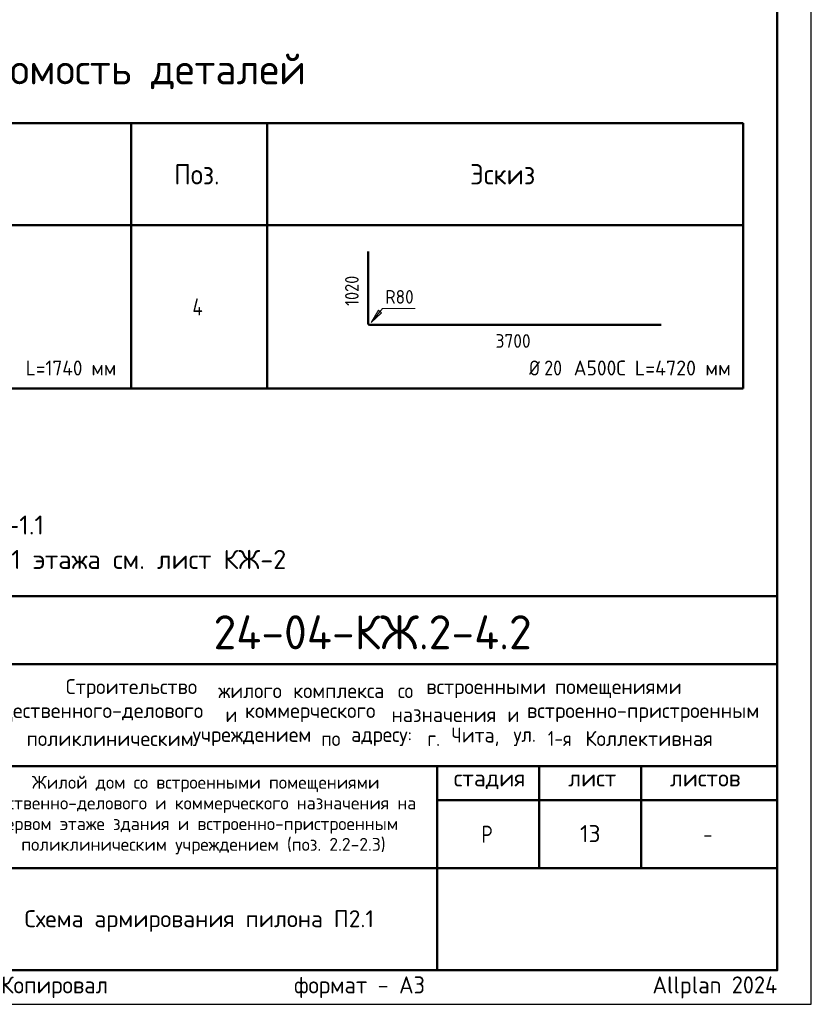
# Model space of a CAD drawing. Header units: millimetres. Extents: x 0 to 50400, y 0 to 35652.
# Tile 7 of 10: x 36432 to 50400, y 0 to 17371. Entities that reach past the tile are written whole.
import ezdxf

# ---------------------------------------------------------------- set-up
doc = ezdxf.new("R2010")
doc.units = ezdxf.units.MM
for name, color, linetype, lineweight in [('Standard', 7, 'Continuous', 25), ('ДОП Верх по Х', 7, 'Continuous', 25), ('Надписи', 7, 'Continuous', 25)]:
    doc.layers.add(name, color=color, linetype=linetype, lineweight=lineweight)
doc.styles.add('ISOCPEUR', font='txt')

msp = doc.modelspace()

# ---------------------------------------------------------------- hatches: boundary and pattern name
at = {"layer": 'Standard', "linetype": 'Continuous', "lineweight": 13, "transparency": 33554687}
msp.add_hatch(color=7, dxfattribs=at).paths.add_polyline_path([(42762, 12244), (42631, 12026), (42818, 12199)])

# ---------------------------------------------------------------- linework, layer by layer
at = {"layer": 'Standard', "color": 7, "linetype": 'Continuous', "lineweight": 50, "transparency": 33554687}
for p, q in [((27600, 15544), (38400, 15544)), ((38400, 15544), (49200, 15544)), ((38400, 10864), (38400, 15544)), ((38400, 10864), (38400, 15544)), ((40800, 10864), (40800, 15544)), ((49200, 10864), (49200, 15544)), ((38400, 13744), (27600, 13744)), ((49200, 13744), (38400, 13744)), ((27600, 10864), (38400, 10864)), ((38400, 10864), (49200, 10864)), ((27600, 7200), (49800, 7200)), ((35400, 6000), (49800, 6000)), ((35400, 4200), (49800, 4200)), ((43800, 2400), (43800, 4200)), ((45600, 2400), (45600, 4200)), ((47400, 2400), (47400, 4200)), ((43800, 3600), (49800, 3600)), ((35400, 2400), (49800, 2400)), ((43800, 600), (43800, 2400)), ((43800, 600), (43800, 2400))]:
    msp.add_line(p, q, dxfattribs=at)
at = {"layer": 'Standard', "color": 7, "linetype": 'Continuous', "lineweight": 13, "transparency": 33554687}
for p, q in [((42762, 12244), (42631, 12026)), ((42631, 12026), (42818, 12199)), ((42818, 12199), (42762, 12244)), ((42790, 12221), (42801, 12235)), ((42631, 12026), (42631, 12026)), ((42631, 12026), (42631, 12026)), ((42631, 12026), (42631, 12026))]:
    msp.add_line(p, q, dxfattribs=at)
at = {"layer": 'Standard', "color": 7, "linetype": 'Continuous', "lineweight": 25, "transparency": 33554687}
for p, q in [((49800, 600), (49800, 7200)), ((27600, 600), (49800, 600)), ((27600, 600), (49800, 600)), ((27600, 600), (49800, 600))]:
    msp.add_line(p, q, dxfattribs=at)
msp.add_lwpolyline([(0, 0), (50400, 0), (50400, 35640), (0, 35640), (0, 0)], close=True, dxfattribs=at)
at = {"layer": 'Standard', "color": 220, "linetype": 'Continuous', "lineweight": 13, "transparency": 33554687}
for points in [[(50400, 35640), (0, 35640), (0, 0), (50400, 0), (50400, 35640)], [(2400, 0), (50400, 0), (50400, 35040), (2400, 35040), (2400, 0)]]:
    msp.add_lwpolyline(points, dxfattribs=at)
at = {"layer": 'Standard', "color": 7, "linetype": 'Continuous', "lineweight": 50, "transparency": 33554687}
msp.add_lwpolyline([(2400, 35040), (49800, 35040), (49800, 600), (2400, 600), (2400, 35040)], close=True, dxfattribs=at)
at = {"layer": 'Standard', "color": 7, "linetype": 'Continuous', "lineweight": 13, "transparency": 33554687}
msp.add_lwpolyline([(43411, 12273), (42832, 12273), (42631, 12026)], dxfattribs=at)
at = {"layer": 'Standard', "color": 7, "linetype": 'Continuous', "lineweight": 25, "transparency": 33554687}
msp.add_lwpolyline([(49800, 7200), (27600, 7200), (27600, 600), (49800, 600), (49800, 7200)], dxfattribs=at)
at = {"layer": 'ДОП Верх по Х', "color": 7, "linetype": 'Continuous', "lineweight": 50, "transparency": 33554687}
for p, q in [((42581, 12017), (42581, 13279)), ((47748, 11987), (42610, 11987))]:
    msp.add_line(p, q, dxfattribs=at)
msp.add_arc((42610, 12017), 29.7, 180, 270, dxfattribs=at)

# ---------------------------------------------------------------- texts
at = {"layer": 'Standard', "color": 7, "linetype": 'Continuous', "lineweight": 50, "transparency": 33554687, "attachment_point": 7, "style": 'ISOCPEUR'}
for s, insert, char_height, width in [('\\W0.98;Ведомость деталей', (35052, 16144), 540, 6957.97), ('\\W0.98;24-04-КЖ.2-4.2', (39852, 6262), 600, 6110.08)]:
    msp.add_mtext(s, dxfattribs=dict(at, insert=insert, char_height=char_height, width=width))
at = {"layer": 'Standard', "color": 7, "linetype": 'Continuous', "lineweight": 25, "transparency": 33554687, "style": 'ISOCPEUR'}
for s, insert, char_height, width, attachment_point in [('\\W0.92;Поз.', (39159, 14464), 360, 1047.57, 7), ('\\W0.94;Эскиз', (44379, 14464), 360, 1411.34, 7), ('\\W0.80;4', (39480, 12154), 300, 359.84, 7), ('\\W0.94;L=1740 мм', (36538, 11094), 264, 1786.42, 7), ('\\W0.83;Ø', (45421, 11094), 264, 374, 7), ('\\W0.87;20', (45688, 11094), 264, 484.71, 7), ('\\W0.95;А500С', (46208, 11094), 264, 1101.31, 7), ('\\W0.97;L=4720 мм', (47285, 11094), 264, 1843, 7), ('\\W0.98;Строительство ', (37245, 5402), 264, 2820.83, 7), ('\\W0.96;жилого ', (39937, 5402), 264, 1446.12, 7), ('\\W0.97;комплекса ', (41257, 5402), 264, 1975.29, 7), ('\\W0.90;со ', (43105, 5402), 264, 620.97, 7), ('\\W0.98;встроенными ', (43607, 5402), 264, 2398.16, 7), ('\\W0.98;помещениями', (45877, 5402), 264, 2292.21, 7), ('\\W0.99;общественного-делового ', (35733, 4980), 264, 4457.19, 7), ('\\W0.87;и ', (40063, 4980), 264, 457.48, 7), ('\\W0.98;коммерческого ', (40406, 4980), 264, 2714.91, 7), ('\\W0.97;назначения ', (42993, 4980), 264, 2173.24, 7), ('\\W0.87;и ', (45039, 4980), 264, 457.46, 7), ('\\W0.99;встроенно-пристроенным', (45382, 4980), 264, 4298.92, 7), ('\\W0.98;поликлиническим ', (36552, 4557), 264, 3058.06, 7), ('\\W0.98;учреждением ', (39482, 4557), 264, 2397.9, 7), ('\\W0.91;по ', (41752, 4557), 264, 647.69, 7), ('\\W0.96;адресу: ', (42280, 4557), 264, 1472.67, 7), ('\\W0.89;г. ', (43627, 4557), 264, 539.49, 7), ('\\W0.95;Чита, ', (44049, 4557), 264, 1221.07, 7), ('\\W0.92;ул. ', (45145, 4557), 264, 728.23, 7), ('\\W0.86;1-я ', (45752, 4557), 264, 773.52, 7), ('\\W0.98;Коллективная', (46412, 4557), 264, 2450.61, 7), ('\\W0.99;стадия    лист     листов', (44091, 3795), 300, 5247.11, 7), ('\\W0.80;Р', (44580, 2850), 300, 359.84, 7), ('\\W0.78;-', (48495, 2850), 300, 326.39, 7), ('\\A1;{\\fISOCPEUR|i0|b0;\\H300.000000;\\W1.000000;\\C7;Схема армирования пилона П2.1}\\P', (39600, 1660), 300, 6177.07, 2)]:
    msp.add_mtext(s, dxfattribs=dict(at, insert=insert, char_height=char_height, width=width, attachment_point=attachment_point))
at = {"layer": 'Standard', "color": 7, "linetype": 'Continuous', "lineweight": 18, "transparency": 33554687, "attachment_point": 7, "style": 'ISOCPEUR'}
for s, insert, char_height, width in [('\\W0.92;R80', (42883, 12361), 240, 637.57), ('\\W0.99;Жилой дом со встроенными помещениями', (36647, 3741), 228, 6015.25), ('\\W0.99;общественно-делового и коммерческого назначения на', (35570, 3376), 228, 8168.16), ('\\W0.99;первом этаже здания и встроенно-пристроенным', (36015, 3011), 228, 7279.77), ('\\W0.99;поликлиническим учреждением (поз. 2.2-2.3)', (36459, 2646), 228, 6390.3)]:
    msp.add_mtext(s, dxfattribs=dict(at, insert=insert, char_height=char_height, width=width))
at = {"layer": 'Standard', "color": 7, "linetype": 'Continuous', "lineweight": 13, "transparency": 33554687, "insert": (27600, 8624), "char_height": 336, "width": 13731.48, "attachment_point": 1, "line_spacing_factor": 1.084337}
msp.add_mtext('\\A1;{\\fISOCPEUR|i0|b0;\\H335.999994;\\W1.000000;\\C7;1. Ведомость расхода стали см. лист КЖ-1.1}\\P{\\fISOCPEUR|i0|b0;\\H335.999994;\\W1.000000;\\C7;2. Опалубочный план конструкции стен 1 этажа см. лист КЖ-2}\\P', dxfattribs=at)
at = {"layer": 'Standard', "color": 8, "linetype": 'Continuous', "lineweight": 13, "transparency": 33554687, "insert": (49800, 297), "char_height": 300, "width": 14099.36, "attachment_point": 6, "style": 'ISOCPEUR'}
msp.add_mtext('\\A1;{\\fISOCPEUR|i0|b0;\\H300.000000;\\W1.000000;\\C8;Копировал                  формат - А3                      Allplan 2024}\\P', dxfattribs=at)
at = {"layer": 'ДОП Верх по Х', "color": 7, "linetype": 'Continuous', "lineweight": 18, "transparency": 33554687, "insert": (42413, 12321), "char_height": 240, "width": 727.53, "attachment_point": 7, "rotation": 90, "style": 'ISOCPEUR'}
msp.add_mtext('\\W0.87;1020', dxfattribs=at)
at = {"layer": 'ДОП Верх по Х', "color": 7, "linetype": 'Continuous', "lineweight": 18, "transparency": 33554687, "insert": (44828, 11583), "char_height": 240, "width": 783.38, "attachment_point": 7, "style": 'ISOCPEUR'}
msp.add_mtext('\\W0.93;3700', dxfattribs=at)
at = {"layer": 'Надписи', "color": 7, "linetype": 'Continuous', "lineweight": 13, "transparency": 33554687, "insert": (46500, 3012), "char_height": 300, "width": 472.5, "attachment_point": 5, "style": 'ISOCPEUR'}
msp.add_mtext('\\A1;{\\fISOCPEUR|i0|b0;\\H300.000000;\\W1.000000;\\C7;13}\\P', dxfattribs=at)

doc.saveas('drawing.dxf')
